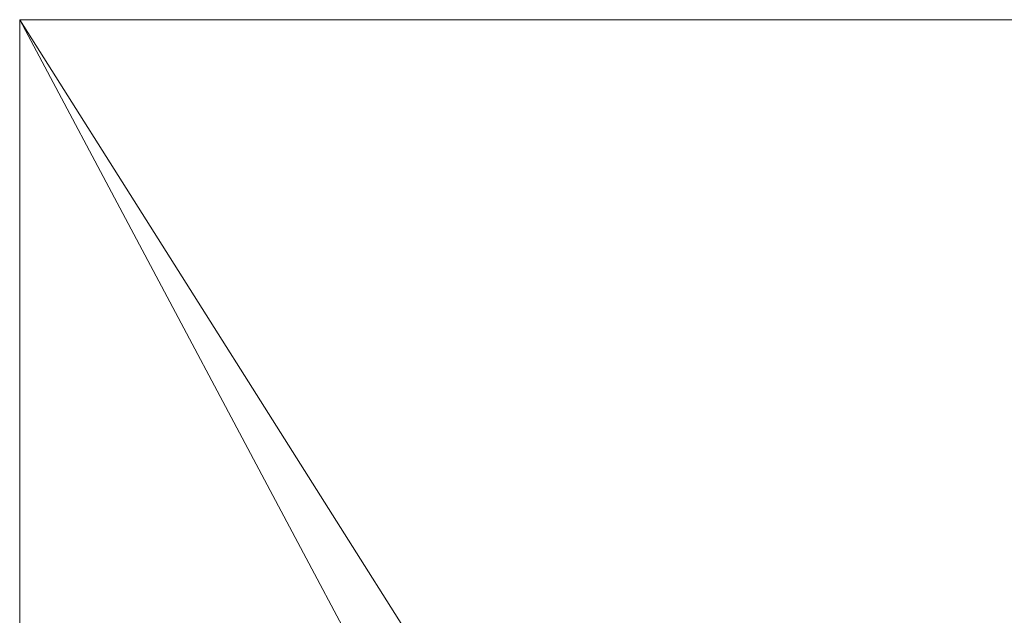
# Model space of a CAD drawing. Header units: millimetres. Extents: x -740 to 768, y -616 to 1219.
# Tile 255 of 256: x -740 to 127, y 694 to 1219. Entities that reach past the tile are written whole.
import ezdxf

# ---------------------------------------------------------------- set-up
doc = ezdxf.new("R2010")
doc.units = ezdxf.units.MM
doc.layers.add('A-GENM', color=13, linetype='Continuous')

msp = doc.modelspace()

# ---------------------------------------------------------------- meshes
at = {"layer": 'A-GENM', "lineweight": 5}
mesh = msp.add_polyface(dxfattribs=at)
corners = [(767.87, 1219.2, -0.49), (-740, 1219.2, -0.49), (-740, -615.94, -0.49), (767.87, -615.94, -0.49), (-238.62, 313.3, -0.49), (-308.99, 313.3, -0.49), (-308.99, 408.3, -0.49), (-238.62, 408.3, -0.49), (-238.62, 424.83, -0.49), (41.38, 424.83, -0.49), (41.38, 408.3, -0.49), (112.01, 408.3, -0.49), (112.01, 313.3, -0.49), (41.38, 313.3, -0.49), (41.38, 296.83, -0.49), (-4.77, 296.83, -0.49), (-4.77, 187.82, -0.49), (-98.62, 187.82, -0.49), (-98.62, 296.83, -0.49), (-238.62, 296.83, -0.49)]
mesh.append_faces([[corners[k] for k in face] for face in [(14, 12, 13)]], dxfattribs={"vtx0": -1})
mesh.append_faces([[corners[k] for k in face] for face in [(11, 0, 9, 10), (8, 1, 6, 7)]], dxfattribs={"vtx0": -1, "vtx1": -1})
mesh.append_faces([[corners[k] for k in face] for face in [(12, 14, 16, 3), (5, 2, 17, 19)]], dxfattribs={"vtx0": -1, "vtx1": -1, "vtx2": -1, "vtx3": -1})
mesh.append_faces([[corners[k] for k in face] for face in [(0, 11, 12, 3), (9, 0, 1, 8)]], dxfattribs={"vtx0": -1, "vtx2": -1})
mesh.append_faces([[corners[k] for k in face] for face in [(4, 5, 19)]], dxfattribs={"vtx1": -1})
mesh.append_faces([[corners[k] for k in face] for face in [(2, 3, 16, 17), (5, 6, 1, 2)]], dxfattribs={"vtx1": -1, "vtx3": -1})
mesh.append_faces([[corners[k] for k in face] for face in [(14, 15, 16), (17, 18, 19)]], dxfattribs={"vtx2": -1})
mesh = msp.add_polyface(dxfattribs=at)
corners = [(767.87, 1219.2, -118.07), (767.87, -615.94, -118.07), (-740, -615.94, -118.07), (-740, 1219.2, -118.07)]
mesh.append_faces([[corners[k] for k in face] for face in [(0, 1, 2, 3)]])
mesh = msp.add_polyface(dxfattribs=at)
corners = [(767.87, 1219.2, -0.49), (767.87, 1219.2, -118.07), (-740, 1219.2, -118.07), (-740, 1219.2, -0.49)]
mesh.append_faces([[corners[k] for k in face] for face in [(0, 1, 2, 3)]])
mesh = msp.add_polyface(dxfattribs=at)
corners = [(-740, 1219.2, -0.49), (-740, 1219.2, -118.07), (-740, -615.94, -118.07), (-740, -615.94, -0.49)]
mesh.append_faces([[corners[k] for k in face] for face in [(0, 1, 2, 3)]])

doc.saveas('drawing.dxf')
